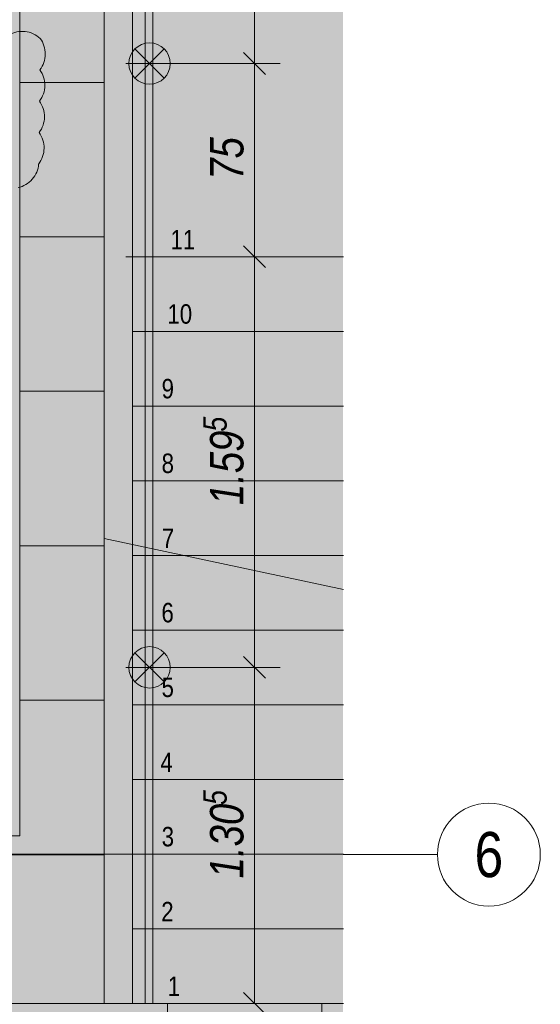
# Model space of a CAD drawing. Extents: x -620 to 300, y 62 to 1112.
# Tile 150 of 226: x 51 to 92, y 373 to 449. Entities that reach past the tile are written whole.
import ezdxf
from ezdxf.enums import TextEntityAlignment as Align
from ezdxf.lldxf.tags import DXFTag

# ---------------------------------------------------------------- set-up
doc = ezdxf.new("R2010")
doc.units = 0
doc.layers.get('0').update_dxf_attribs({"lineweight": 13})
for name, color, linetype, lineweight, true_color in [('00_ E_ST_Handlaufleuchte', 7, 'Continuous', 13, 0xb2b200), ('00_E_ST_Handlaufleuchte_Bem', 7, 'Continuous', 5, 0x7d7d00), ('00_E_ST_Handlaufleuchte_Kabel', 3, 'Continuous', 18, 0x00ff00), ('00_E_ST_Handlaufleuchte–Handlauf-Position', 7, 'Continuous', 5, 0x0000b2), ('30 -35 Decken- 2.2 Treppen Außen', 9, 'Continuous', 9, 0x808080), ('60- 61 allgemeine Ausstattung- 4 Terrassen', 9, 'Continuous', 9, 0x808080), ('70 -77 Revision- 2 Wolken', 7, 'Continuous', 18, 0x944cff), ('iwb_Layout Achsbezeichung', 1, 'Continuous', 13, 0xff0000), ('iwb_Layout BA_Markierung', 7, 'Continuous', 9, 0xbadcdc)]:
    doc.layers.add(name, color=color, linetype=linetype, lineweight=lineweight, true_color=true_color)
doc.layers.add('70 -71 Achsen- 1 Gebäudeachsen', color=7, linetype='STRICHPUNKT2-A06CPVSFL0', lineweight=18)
doc.styles.get("Standard").update_dxf_attribs({"font": 'ARIALN.TTF'})
tags = doc.linetypes.add('grob-A06CPVSAL0', pattern=[14, 3, -8, 3]).pattern_tags.tags
tags[8:9] = [DXFTag(74, 4), DXFTag(75, 0), DXFTag(340, '0'), DXFTag(46, 0.0), DXFTag(50, 0.0), DXFTag(44, 0.0), DXFTag(45, 0.0)]
tags[6:7] = [DXFTag(74, 4), DXFTag(75, 0), DXFTag(340, '0'), DXFTag(46, 0.0), DXFTag(50, 0.0), DXFTag(44, 0.0), DXFTag(45, 0.0)]
tags[4:5] = [DXFTag(74, 4), DXFTag(75, 0), DXFTag(340, '0'), DXFTag(46, 0.0), DXFTag(50, 0.0), DXFTag(44, 0.0), DXFTag(45, 0.0)]
tags = doc.linetypes.add('STRICHPUNKT2', pattern=[12.7, 6.35, -3.175, 0, -3.175]).pattern_tags.tags
tags[10:11] = [DXFTag(74, 4), DXFTag(75, 0), DXFTag(340, '0'), DXFTag(46, 0.0), DXFTag(50, 0.0), DXFTag(44, 0.0), DXFTag(45, 0.0)]
tags[8:9] = [DXFTag(74, 4), DXFTag(75, 0), DXFTag(340, '0'), DXFTag(46, 0.0), DXFTag(50, 0.0), DXFTag(44, 0.0), DXFTag(45, 0.0)]
tags[6:7] = [DXFTag(74, 4), DXFTag(75, 0), DXFTag(340, '0'), DXFTag(46, 0.0), DXFTag(50, 0.0), DXFTag(44, 0.0), DXFTag(45, 0.0)]
tags[4:5] = [DXFTag(74, 4), DXFTag(75, 0), DXFTag(340, '0'), DXFTag(46, 0.0), DXFTag(50, 0.0), DXFTag(44, 0.0), DXFTag(45, 0.0)]
tags = doc.linetypes.add('STRICHPUNKT2-A06CPVSFL0', pattern=[12.7, 6.35, -3.175, 0, -3.175]).pattern_tags.tags
tags[10:11] = [DXFTag(74, 4), DXFTag(75, 0), DXFTag(340, '0'), DXFTag(46, 0.0), DXFTag(50, 0.0), DXFTag(44, 0.0), DXFTag(45, 0.0)]
tags[8:9] = [DXFTag(74, 4), DXFTag(75, 0), DXFTag(340, '0'), DXFTag(46, 0.0), DXFTag(50, 0.0), DXFTag(44, 0.0), DXFTag(45, 0.0)]
tags[6:7] = [DXFTag(74, 4), DXFTag(75, 0), DXFTag(340, '0'), DXFTag(46, 0.0), DXFTag(50, 0.0), DXFTag(44, 0.0), DXFTag(45, 0.0)]
tags[4:5] = [DXFTag(74, 4), DXFTag(75, 0), DXFTag(340, '0'), DXFTag(46, 0.0), DXFTag(50, 0.0), DXFTag(44, 0.0), DXFTag(45, 0.0)]

# ---------------------------------------------------------------- blocks, each defined once
blk = doc.blocks.new('Polygon-A06CPVS4L0')
at = {"color": 0, "linetype": 'ByBlock', "lineweight": -2, "ltscale": 0.13}
blk.add_solid([(41.831, 86.61), (41.664, 1083.814), (76.501, 86.518), (76.501, 1083.814)], dxfattribs=at)
blk = doc.blocks.new('Referenz-A06CPVSGL0')
at = {"layer": '30 -35 Decken- 2.2 Treppen Außen', "color": 0, "linetype": 'grob-A06CPVSAL0', "ltscale": 0.13}
for p, q in [((57.921, 518.853), (57.921, 408.962)), ((60.121, 408.494), (60.121, 518.853)), ((60.121, 430.853), (60.121, 460.853)), ((60.121, 425.053), (60.121, 430.853)), ((76.533, 430.853), (60.121, 430.853)), ((60.121, 419.253), (60.121, 425.053)), ((76.533, 425.053), (60.121, 425.053)), ((60.121, 413.453), (60.121, 419.253)), ((76.533, 419.253), (60.121, 419.253)), ((60.121, 413.453), (60.121, 408.494)), ((76.533, 413.453), (60.121, 413.453)), ((76.533, 405.006), (57.921, 408.962)), ((76.533, 407.653), (64.078, 407.653))]:
    blk.add_line(p, q, dxfattribs=at)
at = {"layer": '30 -35 Decken- 2.2 Treppen Außen', "color": 0, "linetype": 'Continuous', "ltscale": 0.13}
for p, q in [((57.921, 408.962), (57.921, 518.853)), ((60.121, 518.853), (60.121, 408.494)), ((61.121, 408.282), (61.121, 518.853)), ((61.721, 518.853), (61.721, 408.154)), ((57.921, 408.962), (57.921, 372.853)), ((76.533, 405.006), (57.921, 408.962)), ((60.121, 408.494), (60.121, 407.653)), ((60.121, 372.853), (60.121, 408.494)), ((61.121, 372.853), (61.121, 408.282)), ((61.721, 408.154), (61.721, 372.853)), ((64.078, 407.653), (60.121, 407.653)), ((60.121, 407.653), (60.121, 401.853)), ((76.533, 401.853), (60.121, 401.853)), ((60.121, 401.853), (60.121, 396.053)), ((60.121, 390.253), (60.121, 396.053)), ((60.121, 396.053), (76.533, 396.053)), ((60.121, 384.453), (60.121, 390.253)), ((76.533, 390.253), (60.121, 390.253)), ((60.121, 378.653), (60.121, 384.453)), ((76.533, 384.453), (60.121, 384.453)), ((60.121, 372.853), (60.121, 378.653)), ((76.533, 378.653), (60.121, 378.653)), ((57.921, 372.853), (60.121, 372.853)), ((76.533, 372.853), (60.121, 372.853)), ((61.721, 372.853), (61.121, 372.853))]:
    blk.add_line(p, q, dxfattribs=at)
at = {"layer": '60- 61 allgemeine Ausstattung- 4 Terrassen', "color": 0}
for p, q in [((51.361, 548.653), (51.361, 385.853)), ((57.921, 372.853), (57.921, 548.653)), ((51.361, 444.394), (57.921, 444.394)), ((51.361, 432.394), (57.921, 432.394)), ((51.361, 420.394), (57.921, 420.394)), ((51.361, 408.394), (57.921, 408.394)), ((51.361, 396.394), (57.921, 396.394)), ((51.361, 385.853), (47.421, 385.853)), ((47.421, 384.394), (57.921, 384.394)), ((76.533, 372.853), (57.921, 372.853)), ((62.841, 214.053), (62.841, 372.853)), ((74.841, 214.053), (74.841, 372.853))]:
    blk.add_line(p, q, dxfattribs=at)
at = {"layer": '70 -71 Achsen- 1 Gebäudeachsen', "color": 0, "linetype": 'STRICHPUNKT2-A06CPVSFL0', "ltscale": 0.18}
blk.add_line((-538.631, 384.453), (76.533, 384.453), dxfattribs=at)
at = {"layer": '70 -77 Revision- 2 Wolken', "color": 0, "linetype": 'Continuous', "ltscale": 0.18}
for centre, major_axis in [((51.568, 446.325), (0.22, 2.02)), ((51.568, 446.325), (1.388, 1.484)), ((51.315, 446.61), (2.032, -0.025)), ((51.315, 446.61), (1.611, -1.239)), ((51.286, 444.172), (2.032, -0.025)), ((51.286, 444.172), (1.611, -1.239)), ((51.256, 441.733), (2.032, -0.025)), ((51.256, 441.733), (1.611, -1.239)), ((51.227, 439.295), (2.032, -0.025)), ((51.227, 439.295), (1.611, -1.239)), ((50.811, 438.209), (1.529, -1.338)), ((50.811, 438.209), (0.421, -1.988))]:
    blk.add_ellipse(centre, major_axis=major_axis, ratio=1, start_param=0, end_param=0.643501, dxfattribs=at)
at = {"layer": '30 -35 Decken- 2.2 Treppen Außen', "color": 0, "linetype": 'ByBlock', "ltscale": 0.13, "char_height": 1.51033, "attachment_point": 1, "rotation": 0.001}
for s, insert in [('{\\fArial Narrow;11}', (63.085, 432.934)), ('{\\fArial Narrow;10}', (62.844, 427.158)), ('{\\fArial Narrow;9}', (62.396, 421.358)), ('{\\fArial Narrow;8}', (62.396, 415.558)), ('{\\fArial Narrow;7}', (62.417, 409.734)), ('{\\fArial Narrow;6}', (62.381, 403.958)), ('{\\fArial Narrow;5}', (62.39, 398.158)), ('{\\fArial Narrow;4}', (62.303, 392.334)), ('{\\fArial Narrow;3}', (62.399, 386.558)), ('{\\fArial Narrow;2}', (62.366, 380.734)), ('{\\fArial Narrow;1}', (62.87, 374.934))]:
    blk.add_mtext(s, dxfattribs=dict(at, insert=insert))
blk = doc.blocks.new('Blockreferenz-A06CPVT6L0')
at = {"lineweight": -2}
for points in [[(61.461, 445.853), (60.324, 446.99), (60.657, 447.246), (61.045, 447.406), (61.461, 447.461), (61.878, 447.406), (62.266, 447.246), (62.599, 446.99)], [(60.324, 444.716), (61.461, 445.853), (62.599, 444.716), (62.266, 444.46), (61.878, 444.3), (61.461, 444.245), (61.045, 444.3), (60.657, 444.46)]]:
    blk.add_hatch(color=0, dxfattribs=at).paths.add_polyline_path(points)
at = {"color": 0, "lineweight": -2}
for p, q in [((62.599, 444.716), (60.324, 446.99)), ((60.324, 444.716), (62.599, 446.99))]:
    blk.add_line(p, q, dxfattribs=at)
blk.add_circle((61.461, 445.853), 1.608, dxfattribs=at)
blk = doc.blocks.new('Blockreferenz-A06CPVTUL0')
at = {"lineweight": -2}
for points in [[(61.461, 398.953), (60.324, 400.091), (60.657, 400.346), (61.045, 400.507), (61.461, 400.562), (61.878, 400.507), (62.266, 400.346), (62.599, 400.091)], [(60.324, 397.816), (61.461, 398.953), (62.599, 397.816), (62.266, 397.561), (61.878, 397.4), (61.461, 397.345), (61.045, 397.4), (60.657, 397.561)]]:
    blk.add_hatch(color=0, dxfattribs=at).paths.add_polyline_path(points)
at = {"color": 0, "lineweight": -2}
for p, q in [((62.599, 397.816), (60.324, 400.091)), ((60.324, 397.816), (62.599, 400.091))]:
    blk.add_line(p, q, dxfattribs=at)
blk.add_circle((61.461, 398.953), 1.608, dxfattribs=at)
blk = doc.blocks.new('Maß-A06CPVUSL0')
at = {"color": 0, "linetype": 'ByBlock', "lineweight": -2, "ltscale": 0.13}
for p, q in [((47.773, 373.702), (49.47, 372.005)), ((46.621, 372.853), (58.621, 372.853)), ((48.621, 322.753), (48.621, 372.853)), ((47.773, 323.602), (49.47, 321.905)), ((50.621, 322.753), (38.621, 322.753))]:
    blk.add_line(p, q, dxfattribs=at)
at = {"color": 0, "linetype": 'ByBlock', "lineweight": -2, "ltscale": 0.13, "attachment_point": 1, "rotation": 90}
for s, insert, char_height in [('{\\fArial Narrow|b0|i1;5}', (44.635, 350.278), 1.82), ('{\\fArial Narrow|b0|i1;2.50}', (45.155, 344.34), 2.6)]:
    blk.add_mtext(s, dxfattribs=dict(at, insert=insert, char_height=char_height))
blk = doc.blocks.new('Maß-A06CPVUUL0')
at = {"color": 0, "linetype": 'ByBlock', "lineweight": -2, "ltscale": 0.13}
for p, q in [((68.773, 446.702), (70.47, 445.004)), ((71.621, 445.853), (59.621, 445.853)), ((69.621, 430.853), (69.621, 445.853)), ((68.773, 431.702), (70.47, 430.005)), ((71.621, 430.853), (59.621, 430.853))]:
    blk.add_line(p, q, dxfattribs=at)
at = {"color": 0, "linetype": 'ByBlock', "lineweight": -2, "ltscale": 0.13, "insert": (66.155, 436.827), "char_height": 2.6, "attachment_point": 1, "rotation": 90}
blk.add_mtext('{\\fArial Narrow|b0|i1;75}', dxfattribs=at)
blk = doc.blocks.new('Maß-A06CPVUWL0')
at = {"color": 0, "linetype": 'ByBlock', "lineweight": -2, "ltscale": 0.13}
for p, q in [((68.773, 461.702), (70.47, 460.005)), ((71.621, 460.853), (59.621, 460.853)), ((69.621, 445.853), (69.621, 460.853)), ((68.773, 446.702), (70.47, 445.004)), ((71.621, 445.853), (59.621, 445.853))]:
    blk.add_line(p, q, dxfattribs=at)
at = {"color": 0, "linetype": 'ByBlock', "lineweight": -2, "ltscale": 0.13, "insert": (66.155, 451.827), "char_height": 2.6, "attachment_point": 1, "rotation": 90}
blk.add_mtext('{\\fArial Narrow|b0|i1;75}', dxfattribs=at)
blk = doc.blocks.new('Polygon-A06CPVVCL0')
at = {"linetype": 'ByBlock', "lineweight": -2, "ltscale": 0.13}
blk.add_hatch(color=0, dxfattribs=at).paths.add_polyline_path([(61.121, 372.853), (61.121, 551.853), (51.361, 551.853), (51.361, 552.653), (61.921, 552.653), (61.921, 372.853)])
blk = doc.blocks.new('Maß-A06CPVWAL0')
at = {"color": 0, "linetype": 'ByBlock', "lineweight": -2, "ltscale": 0.13}
for p, q in [((70.47, 430.005), (68.773, 431.702)), ((67.621, 430.853), (76.533, 430.853)), ((69.621, 430.853), (69.621, 398.953)), ((70.47, 398.105), (68.773, 399.802)), ((71.621, 398.953), (59.621, 398.953))]:
    blk.add_line(p, q, dxfattribs=at)
at = {"color": 0, "linetype": 'ByBlock', "lineweight": -2, "ltscale": 0.13, "attachment_point": 1, "rotation": 90}
for s, insert, char_height in [('{\\fArial Narrow|b0|i1;5}', (65.635, 417.264), 1.82), ('{\\fArial Narrow|b0|i1;1.59}', (66.155, 411.554), 2.6)]:
    blk.add_mtext(s, dxfattribs=dict(at, insert=insert, char_height=char_height))
blk = doc.blocks.new('Maß-A06CPVWCL0')
at = {"color": 0, "linetype": 'ByBlock', "lineweight": -2, "ltscale": 0.13}
for p, q in [((70.47, 398.105), (68.773, 399.802)), ((71.621, 398.953), (59.621, 398.953)), ((69.621, 398.953), (69.621, 372.853)), ((70.47, 372.005), (68.773, 373.702)), ((71.621, 372.853), (59.621, 372.853))]:
    blk.add_line(p, q, dxfattribs=at)
at = {"color": 0, "linetype": 'ByBlock', "lineweight": -2, "ltscale": 0.13, "attachment_point": 1, "rotation": 90}
for s, insert, char_height in [('{\\fArial Narrow|b0|i1;5}', (65.635, 388.261), 1.82), ('{\\fArial Narrow|b0|i1;1.30}', (66.155, 382.557), 2.6)]:
    blk.add_mtext(s, dxfattribs=dict(at, insert=insert, char_height=char_height))
blk = doc.blocks.new('Polylinie-A06CPVZ0L0')
at = {"color": 0, "linetype": 'ByBlock', "lineweight": -2, "ltscale": 0.18}
blk.add_solid([(61.361, 518.853), (61.561, 518.853), (61.361, 372.853), (61.561, 372.853)], dxfattribs=at)
blk = doc.blocks.new('Polylinie-A06CPVZ4L0')
at = {"color": 0, "linetype": 'ByBlock', "lineweight": -2, "ltscale": 0.18}
for points in [[(61.421, 372.853), (61.621, 372.853), (61.421, 366.511), (61.621, 366.311)], [(61.421, 366.511), (61.621, 366.311), (41.541, 366.511), (41.541, 366.311)]]:
    blk.add_solid(points, dxfattribs=at)

msp = doc.modelspace()

# ---------------------------------------------------------------- linework, layer by layer
at = {"layer": 'iwb_Layout Achsbezeichung', "linetype": 'STRICHPUNKT2', "lineweight": 13, "ltscale": 0.39}
msp.add_line((76.501, 384.409), (83.837, 384.409), dxfattribs=at)
at = {"layer": 'iwb_Layout Achsbezeichung', "ltscale": 0.39, "extrusion": (0, 0, -1)}
msp.add_circle((-87.837, 384.409), 4, dxfattribs=at)

# ---------------------------------------------------------------- block references
at = {"color": 8, "lineweight": 13, "ltscale": 0.13, "true_color": 0x808080}
msp.add_blockref('Referenz-A06CPVSGL0', (0, 0), dxfattribs=at)
at = {"layer": '00_ E_ST_Handlaufleuchte', "ltscale": 0.13}
for name in ['Blockreferenz-A06CPVT6L0', 'Blockreferenz-A06CPVTUL0']:
    msp.add_blockref(name, (0, 0), dxfattribs=at)
at = {"layer": '00_E_ST_Handlaufleuchte_Bem', "ltscale": 0.13}
for name in ['Maß-A06CPVUWL0', 'Maß-A06CPVUUL0', 'Maß-A06CPVWAL0', 'Maß-A06CPVWCL0', 'Maß-A06CPVUSL0']:
    msp.add_blockref(name, (0, 0), dxfattribs=at)
at = {"layer": '00_E_ST_Handlaufleuchte_Kabel', "ltscale": 0.18}
for name in ['Polylinie-A06CPVZ0L0', 'Polylinie-A06CPVZ4L0']:
    msp.add_blockref(name, (0, 0), dxfattribs=at)
at = {"layer": '00_E_ST_Handlaufleuchte–Handlauf-Position', "ltscale": 0.13}
msp.add_blockref('Polygon-A06CPVVCL0', (0, 0), dxfattribs=at)
at = {"layer": 'iwb_Layout BA_Markierung', "ltscale": 0.13}
msp.add_blockref('Polygon-A06CPVS4L0', (0, 0), dxfattribs=at)

# ---------------------------------------------------------------- texts
at = {"layer": 'iwb_Layout Achsbezeichung', "ltscale": 0.39}
msp.add_text('6', height=3.5, dxfattribs=at).set_placement((87.837, 384.409), align=Align.MIDDLE_CENTER)

doc.saveas('drawing.dxf')
